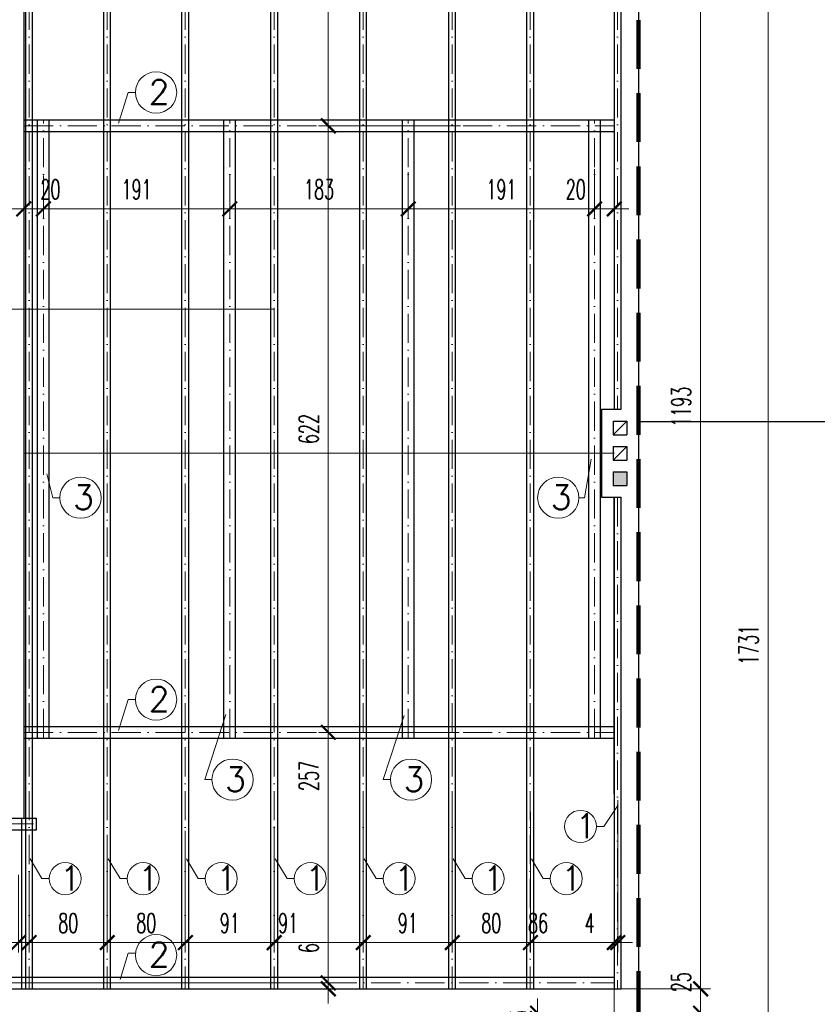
# Model space of a CAD drawing. Header units: millimetres. Extents: x 33311 to 435617, y -160714 to 185563.
# Tile 56 of 70: x 368303 to 376475, y -87834 to -77742. Entities that reach past the tile are written whole.
import ezdxf

# ---------------------------------------------------------------- set-up
doc = ezdxf.new("R2010")
doc.units = ezdxf.units.MM
doc.header["$MEASUREMENT"] = 0
doc.linetypes.add('ACAD_ISO10W100', pattern=[18, 12, -3, 0, -3])
doc.linetypes.add('HIDDEN2', pattern=[0.1875, 0.125, -0.0625])
doc.layers.get('Defpoints').update_dxf_attribs({"lineweight": 0})
for name, color, linetype, lineweight in [('[ 02przekrój istn', 42, 'Continuous', 30), ('[ 05widok istn', 50, 'Continuous', 30), ('[ 17granica', 172, 'HIDDEN2', 100), ('[ 18oś główna', 202, 'ACAD_ISO10W100', 13), ('[ 22wymiarowanie', 8, 'Continuous', 13), ('[ 23kota odnośnik', 1, 'Continuous', 13), ('[ 24ramka cienka', 1, 'Continuous', 13), ('[ 25ramka gruba', 4, 'Continuous', 30), ('[035 średnia', 2, 'Continuous', 30), ('[opisy2', 4, 'Continuous', 13)]:
    doc.layers.add(name, color=color, linetype=linetype, lineweight=lineweight)
doc.layers.add('pomoc', color=96, linetype='Continuous', lineweight=0, plot=False)
doc.styles.add('1.50d', font='simplex.shx', dxfattribs={"height": 250})
doc.styles.add('99.2', font='simplex.shx', dxfattribs={"width": 0.6, "height": 200})
doc.dimstyles.new('100cm', dxfattribs={"dimtxt": 200, "dimasz": 150, "dimexe": 100, "dimexo": 300, "dimgap": 100, "dimtad": 1, "dimdec": 0, "dimlfac": 0.1, "dimzin": 11, "dimtxsty": '99.2', "dimblk": 'ARCHTICK', "dimcen": 1.5, "dimclrd": 256, "dimclre": 256, "dimclrt": 4, "dimadec": 0, "dimazin": 0, "dimtfac": 0.75, "dimtdec": 0, "dimtix": 1, "dimtmove": 2, "dimatfit": 3, "dimfxl": 1, "dimtolj": 1, "dimtzin": 11, "dimlwd": -1, "dimlwe": -1, "dimarcsym": 0})

# ---------------------------------------------------------------- blocks, each defined once
blk = doc.blocks.new('_ArchTick')
at = {"color": 0, "linetype": 'ByBlock', "const_width": 0.15, "flags": 128}
blk.add_lwpolyline([(-0.5, -0.5), (0.5, 0.5)], dxfattribs=at)
blk = doc.blocks.new('*D512')
at = {"layer": '[ 22wymiarowanie', "transparency": 16777216}
for p, q in [((374395, -87349), (374395, -93619)), ((368345, -89139), (368345, -93619)), ((368345, -93519), (374395, -93519))]:
    blk.add_line(p, q, dxfattribs=at)
at = {"layer": 'Defpoints', "color": 0, "transparency": 16777216}
for p in [(374395, -87049), (368345, -88839), (374395, -93519)]:
    blk.add_point(p, dxfattribs=at)
at = {"layer": '[ 22wymiarowanie', "transparency": 16777216, "xscale": 150, "yscale": 150, "zscale": 150, "rotation": 180}
blk.add_blockref('_ArchTick', (368345, -93519), dxfattribs=at)
at = {"layer": '[ 22wymiarowanie', "transparency": 16777216, "xscale": 150, "yscale": 150, "zscale": 150}
blk.add_blockref('_ArchTick', (374395, -93519), dxfattribs=at)
at = {"layer": '[ 22wymiarowanie', "color": 4, "transparency": 16777216, "insert": (371370, -93319), "char_height": 200, "attachment_point": 5, "style": '99.2'}
blk.add_mtext('\\A1;\\H1x;\\W0.6;605', dxfattribs=at)
blk = doc.blocks.new('*D513')
at = {"layer": '[ 22wymiarowanie', "transparency": 16777216}
for p, q in [((374395, -87349), (374395, -93619)), ((374645, -87359), (374645, -93619)), ((374395, -93519), (374245, -93519)), ((374395, -93519), (374645, -93519)), ((374645, -93519), (374795, -93519))]:
    blk.add_line(p, q, dxfattribs=at)
at = {"layer": 'Defpoints', "color": 0, "transparency": 16777216}
for p in [(374395, -87049), (374645, -87059), (374645, -93519)]:
    blk.add_point(p, dxfattribs=at)
at = {"layer": '[ 22wymiarowanie', "transparency": 16777216, "xscale": 150, "yscale": 150, "zscale": 150}
blk.add_blockref('_ArchTick', (374395, -93519), dxfattribs=at)
at = {"layer": '[ 22wymiarowanie', "transparency": 16777216, "xscale": 150, "yscale": 150, "zscale": 150, "rotation": 180}
blk.add_blockref('_ArchTick', (374645, -93519), dxfattribs=at)
at = {"layer": '[ 22wymiarowanie', "color": 4, "transparency": 16777216, "insert": (374326, -93319), "char_height": 200, "attachment_point": 5, "style": '99.2'}
blk.add_mtext('\\A1;\\H1x;\\W0.6;25', dxfattribs=at)
blk = doc.blocks.new('*D519')
at = {"layer": '[ 22wymiarowanie', "transparency": 16777216}
for p, q in [((374213, -75746), (375380, -75746)), ((375280, -75746), (375280, -87676)), ((373941, -87676), (375380, -87676))]:
    blk.add_line(p, q, dxfattribs=at)
at = {"layer": 'Defpoints', "color": 0, "transparency": 16777216}
for p in [(373913, -75746), (373641, -87676), (375280, -87676)]:
    blk.add_point(p, dxfattribs=at)
at = {"layer": '[ 22wymiarowanie', "transparency": 16777216, "xscale": 150, "yscale": 150, "zscale": 150}
for p, rotation in [((375280, -75746), 90), ((375280, -87676), 270)]:
    blk.add_blockref('_ArchTick', p, dxfattribs=dict(at, rotation=rotation))
at = {"layer": '[ 22wymiarowanie', "color": 4, "transparency": 16777216, "insert": (375080, -81711), "char_height": 200, "attachment_point": 5, "rotation": 90, "style": '99.2'}
blk.add_mtext('\\A1;\\H1x;\\W0.6;1193', dxfattribs=at)
blk = doc.blocks.new('*D520')
at = {"layer": '[ 22wymiarowanie', "transparency": 16777216}
for p, q in [((375280, -87676), (375280, -87526)), ((373941, -87676), (375380, -87676)), ((375280, -87676), (375280, -87926)), ((373718, -87926), (375380, -87926)), ((375280, -87926), (375280, -88076))]:
    blk.add_line(p, q, dxfattribs=at)
at = {"layer": 'Defpoints', "color": 0, "transparency": 16777216}
for p in [(373641, -87676), (373418, -87926), (375280, -87926)]:
    blk.add_point(p, dxfattribs=at)
at = {"layer": '[ 22wymiarowanie', "transparency": 16777216, "xscale": 150, "yscale": 150, "zscale": 150}
for p, rotation in [((375280, -87676), 270), ((375280, -87926), 90)]:
    blk.add_blockref('_ArchTick', p, dxfattribs=dict(at, rotation=rotation))
at = {"layer": '[ 22wymiarowanie', "color": 4, "transparency": 16777216, "insert": (375080, -87608), "char_height": 200, "attachment_point": 5, "rotation": 90, "style": '99.2'}
blk.add_mtext('\\A1;\\H1x;\\W0.6;25', dxfattribs=at)
blk = doc.blocks.new('*D523')
at = {"layer": '[ 22wymiarowanie', "transparency": 16777216}
for p, q in [((373954, -75496), (376072, -75496)), ((375972, -92806), (375972, -75496)), ((374802, -92806), (376072, -92806))]:
    blk.add_line(p, q, dxfattribs=at)
at = {"layer": 'Defpoints', "color": 0, "transparency": 16777216}
for p in [(373654, -75496), (375972, -75496), (374502, -92806)]:
    blk.add_point(p, dxfattribs=at)
at = {"layer": '[ 22wymiarowanie', "transparency": 16777216, "xscale": 150, "yscale": 150, "zscale": 150}
for p, rotation in [((375972, -75496), 90), ((375972, -92806), 270)]:
    blk.add_blockref('_ArchTick', p, dxfattribs=dict(at, rotation=rotation))
at = {"layer": '[ 22wymiarowanie', "color": 4, "transparency": 16777216, "insert": (375772, -84151), "char_height": 200, "attachment_point": 5, "rotation": 90, "style": '99.2'}
blk.add_mtext('\\A1;\\H1x;\\W0.6;1731', dxfattribs=at)
blk = doc.blocks.new('*D644')
at = {"layer": '[ 22wymiarowanie', "transparency": 16777216}
for p, q in [((367367, -86518), (367367, -87302)), ((368290, -86509), (368290, -87302)), ((367367, -87202), (368290, -87202))]:
    blk.add_line(p, q, dxfattribs=at)
at = {"layer": 'Defpoints', "color": 0, "transparency": 16777216}
for p in [(367367, -86218), (368290, -86209), (368290, -87202)]:
    blk.add_point(p, dxfattribs=at)
at = {"layer": '[ 22wymiarowanie', "transparency": 16777216, "xscale": 150, "yscale": 150, "zscale": 150, "rotation": 180}
blk.add_blockref('_ArchTick', (367367, -87202), dxfattribs=at)
at = {"layer": '[ 22wymiarowanie', "transparency": 16777216, "xscale": 150, "yscale": 150, "zscale": 150}
blk.add_blockref('_ArchTick', (368290, -87202), dxfattribs=at)
at = {"layer": '[ 22wymiarowanie', "color": 4, "transparency": 16777216, "insert": (367459, -87002), "char_height": 200, "attachment_point": 5, "style": '99.2'}
blk.add_mtext('\\A1;\\H1x;\\W0.6;92', dxfattribs=at)
blk = doc.blocks.new('*D645')
at = {"layer": '[ 22wymiarowanie', "transparency": 16777216}
for p, q in [((368400, -86480), (368400, -87302)), ((368290, -86509), (368290, -87302)), ((368290, -87202), (368140, -87202)), ((368290, -87202), (368400, -87202)), ((368400, -87202), (368550, -87202))]:
    blk.add_line(p, q, dxfattribs=at)
at = {"layer": 'Defpoints', "color": 0, "transparency": 16777216}
for p in [(368400, -86180), (368290, -86209), (368400, -87202)]:
    blk.add_point(p, dxfattribs=at)
at = {"layer": '[ 22wymiarowanie', "transparency": 16777216, "xscale": 150, "yscale": 150, "zscale": 150}
blk.add_blockref('_ArchTick', (368290, -87202), dxfattribs=at)
at = {"layer": '[ 22wymiarowanie', "transparency": 16777216, "xscale": 150, "yscale": 150, "zscale": 150, "rotation": 180}
blk.add_blockref('_ArchTick', (368400, -87202), dxfattribs=at)
at = {"layer": '[ 22wymiarowanie', "color": 4, "transparency": 16777216, "insert": (367928, -87002), "char_height": 200, "attachment_point": 5, "style": '99.2'}
blk.add_mtext('\\A1;\\H1x;\\W0.6;11', dxfattribs=at)
blk = doc.blocks.new('*D646')
at = {"layer": '[ 22wymiarowanie', "transparency": 16777216}
for p, q in [((369200, -86104), (369200, -87302)), ((368400, -86480), (368400, -87302)), ((368400, -87202), (369200, -87202))]:
    blk.add_line(p, q, dxfattribs=at)
at = {"layer": 'Defpoints', "color": 0, "transparency": 16777216}
for p in [(369200, -85804), (368400, -86180), (369200, -87202)]:
    blk.add_point(p, dxfattribs=at)
at = {"layer": '[ 22wymiarowanie', "transparency": 16777216, "xscale": 150, "yscale": 150, "zscale": 150, "rotation": 180}
blk.add_blockref('_ArchTick', (368400, -87202), dxfattribs=at)
at = {"layer": '[ 22wymiarowanie', "transparency": 16777216, "xscale": 150, "yscale": 150, "zscale": 150}
blk.add_blockref('_ArchTick', (369200, -87202), dxfattribs=at)
at = {"layer": '[ 22wymiarowanie', "color": 4, "transparency": 16777216, "insert": (368800, -87002), "char_height": 200, "attachment_point": 5, "style": '99.2'}
blk.add_mtext('\\A1;\\H1x;\\W0.6;80', dxfattribs=at)
blk = doc.blocks.new('*D647')
at = {"layer": '[ 22wymiarowanie', "transparency": 16777216}
for p, q in [((370000, -86055), (370000, -87302)), ((369200, -86104), (369200, -87302)), ((369200, -87202), (370000, -87202))]:
    blk.add_line(p, q, dxfattribs=at)
at = {"layer": 'Defpoints', "color": 0, "transparency": 16777216}
for p in [(370000, -85755), (369200, -85804), (370000, -87202)]:
    blk.add_point(p, dxfattribs=at)
at = {"layer": '[ 22wymiarowanie', "transparency": 16777216, "xscale": 150, "yscale": 150, "zscale": 150, "rotation": 180}
blk.add_blockref('_ArchTick', (369200, -87202), dxfattribs=at)
at = {"layer": '[ 22wymiarowanie', "transparency": 16777216, "xscale": 150, "yscale": 150, "zscale": 150}
blk.add_blockref('_ArchTick', (370000, -87202), dxfattribs=at)
at = {"layer": '[ 22wymiarowanie', "color": 4, "transparency": 16777216, "insert": (369600, -87002), "char_height": 200, "attachment_point": 5, "style": '99.2'}
blk.add_mtext('\\A1;\\H1x;\\W0.6;80', dxfattribs=at)
blk = doc.blocks.new('*D648')
at = {"layer": '[ 22wymiarowanie', "transparency": 16777216}
for p, q in [((370000, -86055), (370000, -87302)), ((370911, -86013), (370911, -87302)), ((370000, -87202), (370911, -87202))]:
    blk.add_line(p, q, dxfattribs=at)
at = {"layer": 'Defpoints', "color": 0, "transparency": 16777216}
for p in [(370000, -85755), (370911, -85713), (370911, -87202)]:
    blk.add_point(p, dxfattribs=at)
at = {"layer": '[ 22wymiarowanie', "transparency": 16777216, "xscale": 150, "yscale": 150, "zscale": 150, "rotation": 180}
blk.add_blockref('_ArchTick', (370000, -87202), dxfattribs=at)
at = {"layer": '[ 22wymiarowanie', "transparency": 16777216, "xscale": 150, "yscale": 150, "zscale": 150}
blk.add_blockref('_ArchTick', (370911, -87202), dxfattribs=at)
at = {"layer": '[ 22wymiarowanie', "color": 4, "transparency": 16777216, "insert": (370455, -87002), "char_height": 200, "attachment_point": 5, "style": '99.2'}
blk.add_mtext('\\A1;\\H1x;\\W0.6;91', dxfattribs=at)
blk = doc.blocks.new('*D649')
at = {"layer": '[ 22wymiarowanie', "transparency": 16777216}
for p, q in [((371823, -85904), (371823, -87302)), ((370911, -86013), (370911, -87302)), ((370911, -87202), (371823, -87202))]:
    blk.add_line(p, q, dxfattribs=at)
at = {"layer": 'Defpoints', "color": 0, "transparency": 16777216}
for p in [(371823, -85604), (370911, -85713), (371823, -87202)]:
    blk.add_point(p, dxfattribs=at)
at = {"layer": '[ 22wymiarowanie', "transparency": 16777216, "xscale": 150, "yscale": 150, "zscale": 150, "rotation": 180}
blk.add_blockref('_ArchTick', (370911, -87202), dxfattribs=at)
at = {"layer": '[ 22wymiarowanie', "transparency": 16777216, "xscale": 150, "yscale": 150, "zscale": 150}
blk.add_blockref('_ArchTick', (371823, -87202), dxfattribs=at)
at = {"layer": '[ 22wymiarowanie', "color": 4, "transparency": 16777216, "insert": (371053, -87002), "char_height": 200, "attachment_point": 5, "style": '99.2'}
blk.add_mtext('\\A1;\\H1x;\\W0.6;91', dxfattribs=at)
blk = doc.blocks.new('*D650')
at = {"layer": '[ 22wymiarowanie', "transparency": 16777216}
for p, q in [((372735, -85860), (372735, -87302)), ((371823, -85904), (371823, -87302)), ((371823, -87202), (372735, -87202))]:
    blk.add_line(p, q, dxfattribs=at)
at = {"layer": 'Defpoints', "color": 0, "transparency": 16777216}
for p in [(372735, -85560), (371823, -85604), (372735, -87202)]:
    blk.add_point(p, dxfattribs=at)
at = {"layer": '[ 22wymiarowanie', "transparency": 16777216, "xscale": 150, "yscale": 150, "zscale": 150, "rotation": 180}
blk.add_blockref('_ArchTick', (371823, -87202), dxfattribs=at)
at = {"layer": '[ 22wymiarowanie', "transparency": 16777216, "xscale": 150, "yscale": 150, "zscale": 150}
blk.add_blockref('_ArchTick', (372735, -87202), dxfattribs=at)
at = {"layer": '[ 22wymiarowanie', "color": 4, "transparency": 16777216, "insert": (372279, -87002), "char_height": 200, "attachment_point": 5, "style": '99.2'}
blk.add_mtext('\\A1;\\H1x;\\W0.6;91', dxfattribs=at)
blk = doc.blocks.new('*D651')
at = {"layer": '[ 22wymiarowanie', "transparency": 16777216}
for p, q in [((372735, -85860), (372735, -87302)), ((373535, -85862), (373535, -87302)), ((372735, -87202), (373535, -87202))]:
    blk.add_line(p, q, dxfattribs=at)
at = {"layer": 'Defpoints', "color": 0, "transparency": 16777216}
for p in [(372735, -85560), (373535, -85562), (373535, -87202)]:
    blk.add_point(p, dxfattribs=at)
at = {"layer": '[ 22wymiarowanie', "transparency": 16777216, "xscale": 150, "yscale": 150, "zscale": 150, "rotation": 180}
blk.add_blockref('_ArchTick', (372735, -87202), dxfattribs=at)
at = {"layer": '[ 22wymiarowanie', "transparency": 16777216, "xscale": 150, "yscale": 150, "zscale": 150}
blk.add_blockref('_ArchTick', (373535, -87202), dxfattribs=at)
at = {"layer": '[ 22wymiarowanie', "color": 4, "transparency": 16777216, "insert": (373135, -87002), "char_height": 200, "attachment_point": 5, "style": '99.2'}
blk.add_mtext('\\A1;\\H1x;\\W0.6;80', dxfattribs=at)
blk = doc.blocks.new('*D652')
at = {"layer": '[ 22wymiarowanie', "transparency": 16777216}
for p, q in [((374395, -85761), (374395, -87302)), ((373535, -85862), (373535, -87302)), ((373535, -87202), (374395, -87202))]:
    blk.add_line(p, q, dxfattribs=at)
at = {"layer": 'Defpoints', "color": 0, "transparency": 16777216}
for p in [(374395, -85461), (373535, -85562), (374395, -87202)]:
    blk.add_point(p, dxfattribs=at)
at = {"layer": '[ 22wymiarowanie', "transparency": 16777216, "xscale": 150, "yscale": 150, "zscale": 150, "rotation": 180}
blk.add_blockref('_ArchTick', (373535, -87202), dxfattribs=at)
at = {"layer": '[ 22wymiarowanie', "transparency": 16777216, "xscale": 150, "yscale": 150, "zscale": 150}
blk.add_blockref('_ArchTick', (374395, -87202), dxfattribs=at)
at = {"layer": '[ 22wymiarowanie', "color": 4, "transparency": 16777216, "insert": (373614, -87002), "char_height": 200, "attachment_point": 5, "style": '99.2'}
blk.add_mtext('\\A1;\\H1x;\\W0.6;86', dxfattribs=at)
blk = doc.blocks.new('*D653')
at = {"layer": '[ 22wymiarowanie', "transparency": 16777216}
for p, q in [((374395, -85761), (374395, -87302)), ((374430, -85741), (374430, -87302)), ((374395, -87202), (374245, -87202)), ((374395, -87202), (374430, -87202)), ((374430, -87202), (374580, -87202))]:
    blk.add_line(p, q, dxfattribs=at)
at = {"layer": 'Defpoints', "color": 0, "transparency": 16777216}
for p in [(374395, -85461), (374430, -85441), (374430, -87202)]:
    blk.add_point(p, dxfattribs=at)
at = {"layer": '[ 22wymiarowanie', "transparency": 16777216, "xscale": 150, "yscale": 150, "zscale": 150}
blk.add_blockref('_ArchTick', (374395, -87202), dxfattribs=at)
at = {"layer": '[ 22wymiarowanie', "transparency": 16777216, "xscale": 150, "yscale": 150, "zscale": 150, "rotation": 180}
blk.add_blockref('_ArchTick', (374430, -87202), dxfattribs=at)
at = {"layer": '[ 22wymiarowanie', "color": 4, "transparency": 16777216, "insert": (374142, -87002), "char_height": 200, "attachment_point": 5, "style": '99.2'}
blk.add_mtext('\\A1;\\H1x;\\W0.6;4', dxfattribs=at)
blk = doc.blocks.new('*D655')
at = {"layer": '[ 22wymiarowanie', "transparency": 16777216}
for p, q in [((372124, -75806), (371365, -75806)), ((371465, -75806), (371465, -78830)), ((372820, -78830), (371365, -78830))]:
    blk.add_line(p, q, dxfattribs=at)
at = {"layer": 'Defpoints', "color": 0, "transparency": 16777216}
for p in [(372424, -75806), (371465, -78830), (373120, -78830)]:
    blk.add_point(p, dxfattribs=at)
at = {"layer": '[ 22wymiarowanie', "transparency": 16777216, "xscale": 150, "yscale": 150, "zscale": 150}
for p, rotation in [((371465, -75806), 90), ((371465, -78830), 270)]:
    blk.add_blockref('_ArchTick', p, dxfattribs=dict(at, rotation=rotation))
at = {"layer": '[ 22wymiarowanie', "color": 4, "transparency": 16777216, "insert": (371265, -77477), "char_height": 200, "attachment_point": 5, "rotation": 90, "style": '99.2'}
blk.add_mtext('\\A1;\\H1x;\\W0.6;302', dxfattribs=at)
blk = doc.blocks.new('*D656')
at = {"layer": '[ 22wymiarowanie', "transparency": 16777216}
for p, q in [((372820, -78830), (371365, -78830)), ((371465, -78830), (371465, -85047)), ((372807, -85047), (371365, -85047))]:
    blk.add_line(p, q, dxfattribs=at)
at = {"layer": 'Defpoints', "color": 0, "transparency": 16777216}
for p in [(373120, -78830), (371465, -85047), (373107, -85047)]:
    blk.add_point(p, dxfattribs=at)
at = {"layer": '[ 22wymiarowanie', "transparency": 16777216, "xscale": 150, "yscale": 150, "zscale": 150}
for p, rotation in [((371465, -78830), 90), ((371465, -85047), 270)]:
    blk.add_blockref('_ArchTick', p, dxfattribs=dict(at, rotation=rotation))
at = {"layer": '[ 22wymiarowanie', "color": 4, "transparency": 16777216, "insert": (371265, -81938), "char_height": 200, "attachment_point": 5, "rotation": 90, "style": '99.2'}
blk.add_mtext('\\A1;\\H1x;\\W0.6;622', dxfattribs=at)
blk = doc.blocks.new('*D657')
at = {"layer": '[ 22wymiarowanie', "transparency": 16777216}
for p, q in [((372807, -85047), (371365, -85047)), ((371465, -85047), (371465, -87616)), ((366217, -87616), (371565, -87616))]:
    blk.add_line(p, q, dxfattribs=at)
at = {"layer": 'Defpoints', "color": 0, "transparency": 16777216}
for p in [(373107, -85047), (365917, -87616), (371465, -87616)]:
    blk.add_point(p, dxfattribs=at)
at = {"layer": '[ 22wymiarowanie', "transparency": 16777216, "xscale": 150, "yscale": 150, "zscale": 150}
for p, rotation in [((371465, -85047), 90), ((371465, -87616), 270)]:
    blk.add_blockref('_ArchTick', p, dxfattribs=dict(at, rotation=rotation))
at = {"layer": '[ 22wymiarowanie', "color": 4, "transparency": 16777216, "insert": (371265, -85494), "char_height": 200, "attachment_point": 5, "rotation": 90, "style": '99.2'}
blk.add_mtext('\\A1;\\H1x;\\W0.6;257', dxfattribs=at)
blk = doc.blocks.new('*D658')
at = {"layer": '[ 22wymiarowanie', "transparency": 16777216}
for p, q in [((371465, -87616), (371465, -87466)), ((366217, -87616), (371565, -87616)), ((366218, -87676), (371565, -87676)), ((371465, -87616), (371465, -87676)), ((371465, -87676), (371465, -87826))]:
    blk.add_line(p, q, dxfattribs=at)
at = {"layer": 'Defpoints', "color": 0, "transparency": 16777216}
for p in [(365917, -87616), (365918, -87676), (371465, -87676)]:
    blk.add_point(p, dxfattribs=at)
at = {"layer": '[ 22wymiarowanie', "transparency": 16777216, "xscale": 150, "yscale": 150, "zscale": 150}
for p, rotation in [((371465, -87616), 270), ((371465, -87676), 90)]:
    blk.add_blockref('_ArchTick', p, dxfattribs=dict(at, rotation=rotation))
at = {"layer": '[ 22wymiarowanie', "color": 4, "transparency": 16777216, "insert": (371265, -87258), "char_height": 200, "attachment_point": 5, "rotation": 90, "style": '99.2'}
blk.add_mtext('\\A1;\\H1x;\\W0.6;6', dxfattribs=at)
blk = doc.blocks.new('*D659')
at = {"layer": '[ 22wymiarowanie', "transparency": 16777216}
for p, q in [((368345, -79340), (368345, -79782)), ((368546, -79340), (368546, -79782)), ((368345, -79682), (368195, -79682)), ((368345, -79682), (368546, -79682)), ((368546, -79682), (368696, -79682))]:
    blk.add_line(p, q, dxfattribs=at)
at = {"layer": 'Defpoints', "color": 0, "transparency": 16777216}
for p in [(368345, -79040), (368546, -79040), (368546, -79682)]:
    blk.add_point(p, dxfattribs=at)
at = {"layer": '[ 22wymiarowanie', "transparency": 16777216, "xscale": 150, "yscale": 150, "zscale": 150}
blk.add_blockref('_ArchTick', (368345, -79682), dxfattribs=at)
at = {"layer": '[ 22wymiarowanie', "transparency": 16777216, "xscale": 150, "yscale": 150, "zscale": 150, "rotation": 180}
blk.add_blockref('_ArchTick', (368546, -79682), dxfattribs=at)
at = {"layer": '[ 22wymiarowanie', "color": 4, "transparency": 16777216, "insert": (368618, -79482), "char_height": 200, "attachment_point": 5, "style": '99.2'}
blk.add_mtext('\\A1;\\H1x;\\W0.6;20', dxfattribs=at)
blk = doc.blocks.new('*D660')
at = {"layer": '[ 22wymiarowanie', "transparency": 16777216}
for p, q in [((368546, -79340), (368546, -79782)), ((370455, -79325), (370455, -79782)), ((368546, -79682), (370455, -79682))]:
    blk.add_line(p, q, dxfattribs=at)
at = {"layer": 'Defpoints', "color": 0, "transparency": 16777216}
for p in [(368546, -79040), (370455, -79025), (370455, -79682)]:
    blk.add_point(p, dxfattribs=at)
at = {"layer": '[ 22wymiarowanie', "transparency": 16777216, "xscale": 150, "yscale": 150, "zscale": 150, "rotation": 180}
blk.add_blockref('_ArchTick', (368546, -79682), dxfattribs=at)
at = {"layer": '[ 22wymiarowanie', "transparency": 16777216, "xscale": 150, "yscale": 150, "zscale": 150}
blk.add_blockref('_ArchTick', (370455, -79682), dxfattribs=at)
at = {"layer": '[ 22wymiarowanie', "color": 4, "transparency": 16777216, "insert": (369501, -79482), "char_height": 200, "attachment_point": 5, "style": '99.2'}
blk.add_mtext('\\A1;\\H1x;\\W0.6;191', dxfattribs=at)
blk = doc.blocks.new('*D661')
at = {"layer": '[ 22wymiarowanie', "transparency": 16777216}
for p, q in [((372284, -79306), (372284, -79782)), ((370455, -79325), (370455, -79782)), ((370455, -79682), (372284, -79682))]:
    blk.add_line(p, q, dxfattribs=at)
at = {"layer": 'Defpoints', "color": 0, "transparency": 16777216}
for p in [(372284, -79006), (370455, -79025), (372284, -79682)]:
    blk.add_point(p, dxfattribs=at)
at = {"layer": '[ 22wymiarowanie', "transparency": 16777216, "xscale": 150, "yscale": 150, "zscale": 150, "rotation": 180}
blk.add_blockref('_ArchTick', (370455, -79682), dxfattribs=at)
at = {"layer": '[ 22wymiarowanie', "transparency": 16777216, "xscale": 150, "yscale": 150, "zscale": 150}
blk.add_blockref('_ArchTick', (372284, -79682), dxfattribs=at)
at = {"layer": '[ 22wymiarowanie', "color": 4, "transparency": 16777216, "insert": (371370, -79482), "char_height": 200, "attachment_point": 5, "style": '99.2'}
blk.add_mtext('\\A1;\\H1x;\\W0.6;183', dxfattribs=at)
blk = doc.blocks.new('*D662')
at = {"layer": '[ 22wymiarowanie', "transparency": 16777216}
for p, q in [((372284, -79306), (372284, -79782)), ((374193, -79273), (374193, -79782)), ((372284, -79682), (374193, -79682))]:
    blk.add_line(p, q, dxfattribs=at)
at = {"layer": 'Defpoints', "color": 0, "transparency": 16777216}
for p in [(372284, -79006), (374193, -78973), (374193, -79682)]:
    blk.add_point(p, dxfattribs=at)
at = {"layer": '[ 22wymiarowanie', "transparency": 16777216, "xscale": 150, "yscale": 150, "zscale": 150, "rotation": 180}
blk.add_blockref('_ArchTick', (372284, -79682), dxfattribs=at)
at = {"layer": '[ 22wymiarowanie', "transparency": 16777216, "xscale": 150, "yscale": 150, "zscale": 150}
blk.add_blockref('_ArchTick', (374193, -79682), dxfattribs=at)
at = {"layer": '[ 22wymiarowanie', "color": 4, "transparency": 16777216, "insert": (373239, -79482), "char_height": 200, "attachment_point": 5, "style": '99.2'}
blk.add_mtext('\\A1;\\H1x;\\W0.6;191', dxfattribs=at)
blk = doc.blocks.new('*D663')
at = {"layer": '[ 22wymiarowanie', "transparency": 16777216}
for p, q in [((374395, -78927), (374395, -79782)), ((374193, -79273), (374193, -79782)), ((374193, -79682), (374043, -79682)), ((374193, -79682), (374395, -79682)), ((374395, -79682), (374545, -79682))]:
    blk.add_line(p, q, dxfattribs=at)
at = {"layer": 'Defpoints', "color": 0, "transparency": 16777216}
for p in [(374395, -78627), (374193, -78973), (374395, -79682)]:
    blk.add_point(p, dxfattribs=at)
at = {"layer": '[ 22wymiarowanie', "transparency": 16777216, "xscale": 150, "yscale": 150, "zscale": 150}
blk.add_blockref('_ArchTick', (374193, -79682), dxfattribs=at)
at = {"layer": '[ 22wymiarowanie', "transparency": 16777216, "xscale": 150, "yscale": 150, "zscale": 150, "rotation": 180}
blk.add_blockref('_ArchTick', (374395, -79682), dxfattribs=at)
at = {"layer": '[ 22wymiarowanie', "color": 4, "transparency": 16777216, "insert": (374000, -79482), "char_height": 200, "attachment_point": 5, "style": '99.2'}
blk.add_mtext('\\A1;\\H1x;\\W0.6;20', dxfattribs=at)
blk = doc.blocks.new('*D664')
at = {"layer": '[ 22wymiarowanie', "transparency": 16777216}
for p, q in [((373610, -87926), (373610, -87776)), ((373575, -87926), (373710, -87926)), ((373575, -87981), (373710, -87981)), ((373610, -87926), (373610, -87981)), ((373610, -87981), (373610, -88131))]:
    blk.add_line(p, q, dxfattribs=at)
at = {"layer": 'Defpoints', "color": 0, "transparency": 16777216}
for p in [(373275, -87926), (373275, -87981), (373610, -87981)]:
    blk.add_point(p, dxfattribs=at)
at = {"layer": '[ 22wymiarowanie', "transparency": 16777216, "xscale": 150, "yscale": 150, "zscale": 150}
for p, rotation in [((373610, -87926), 270), ((373610, -87981), 90)]:
    blk.add_blockref('_ArchTick', p, dxfattribs=dict(at, rotation=rotation))
at = {"layer": '[ 22wymiarowanie', "color": 4, "transparency": 16777216, "insert": (373410, -87947), "char_height": 200, "attachment_point": 5, "rotation": 90, "style": '99.2'}
blk.add_mtext('\\A1;\\H1x;\\W0.6;6', dxfattribs=at)

msp = doc.modelspace()

# ---------------------------------------------------------------- hatches: boundary and pattern name
at = {"layer": '[ 02przekrój istn', "linetype": 'Continuous'}
msp.add_hatch(color=256, dxfattribs=at).paths.add_polyline_path([(374524.54, -82375.92), (374384.54, -82375.92), (374384.54, -82515.92), (374524.54, -82515.92)], flags=17)

# ---------------------------------------------------------------- linework, layer by layer
at = {"layer": '[ 02przekrój istn'}
for p, q in [((368344.54, -75495.92), (368344.54, -85925.92)), ((374644.54, -75495.92), (374644.54, -92805.92)), ((374394.54, -75745.92), (374394.54, -81735.92)), ((368344.54, -78769.85), (374394.54, -78769.85)), ((368485.66, -85106.92), (368485.66, -78769.85)), ((368605.66, -85106.92), (368605.66, -78769.85)), ((370395.37, -85106.92), (370395.37, -78769.85)), ((370515.37, -85106.92), (370515.37, -78769.85)), ((372223.7, -85106.92), (372223.7, -78769.85)), ((372343.7, -85106.92), (372343.7, -78769.85)), ((374133.42, -85106.92), (374133.42, -78769.85)), ((374253.42, -85106.92), (374253.42, -78769.85)), ((368344.54, -78889.85), (374394.54, -78889.85)), ((374264.54, -81735.92), (374264.54, -82635.92)), ((374264.54, -81735.92), (374394.54, -81735.92)), ((374384.54, -81855.92), (374384.54, -81995.92)), ((374384.54, -81855.92), (374524.54, -81855.92)), ((374384.54, -81995.92), (374524.54, -81855.92)), ((374524.54, -81855.92), (374524.54, -81995.92)), ((374384.54, -81995.92), (374524.54, -81995.92)), ((374384.54, -82115.92), (374384.54, -82255.92)), ((374384.54, -82115.92), (374524.54, -82115.92)), ((374384.54, -82255.92), (374524.54, -82115.92)), ((374524.54, -82115.92), (374524.54, -82255.92)), ((374384.54, -82255.92), (374524.54, -82255.92)), ((374384.54, -82375.92), (374384.54, -82515.92)), ((374384.54, -82375.92), (374524.54, -82375.92)), ((374524.54, -82375.92), (374524.54, -82515.92)), ((374384.54, -82515.92), (374524.54, -82515.92)), ((374264.54, -82635.92), (374394.54, -82635.92)), ((374394.54, -82635.92), (374394.54, -87675.92)), ((368344.54, -84986.92), (374394.54, -84986.92)), ((368344.54, -85106.92), (374394.54, -85106.92)), ((352714.54, -85925.92), (368344.54, -85925.92)), ((368344.54, -85925.92), (368474.54, -85925.92)), ((368474.54, -86045.92), (368474.54, -85925.92)), ((364544.54, -86045.92), (368474.54, -86045.92)), ((366504.54, -87555.92), (374394.54, -87555.92)), ((366504.54, -87675.92), (374394.54, -87675.92))]:
    msp.add_line(p, q, dxfattribs=at)
at = {"layer": '[ 05widok istn'}
for p, q in [((368364.54, -87675.92), (368364.54, -75745.92)), ((368434.54, -87675.92), (368434.54, -75745.92)), ((369164.54, -87675.92), (369164.54, -75745.92)), ((369234.54, -87675.92), (369234.54, -75745.92)), ((369964.54, -87675.92), (369964.54, -75745.92)), ((370034.54, -87675.92), (370034.54, -75745.92)), ((370876.2, -87675.92), (370876.2, -75745.92)), ((370946.2, -87675.92), (370946.2, -75745.92)), ((371787.87, -87675.92), (371787.87, -75745.92)), ((371857.87, -87675.92), (371857.87, -75745.92)), ((372699.54, -87675.92), (372699.54, -75745.92)), ((372769.54, -87675.92), (372769.54, -75745.92)), ((373499.54, -87675.92), (373499.54, -75745.92)), ((373569.54, -87675.92), (373569.54, -75745.92)), ((374464.54, -81735.92), (374464.54, -75745.92)), ((374394.54, -81735.92), (374464.54, -81735.92)), ((374394.54, -85675.92), (374394.54, -82635.92)), ((374394.54, -82635.92), (374464.54, -82635.92)), ((374464.54, -87675.92), (374464.54, -82635.92)), ((368324.54, -87675.92), (368324.54, -85925.92)), ((374394.54, -87675.92), (374464.54, -87675.92))]:
    msp.add_line(p, q, dxfattribs=at)
at = {"layer": '[ 17granica', "ltscale": 4000, "elevation": 0}
msp.add_lwpolyline([(352623.62, -94581.08), (352714.54, -92355.92), (352714.54, -76755.92), (353817.87, -75495.92), (374644.54, -75495.92), (374644.54, -94581.08)], dxfattribs=at)
at = {"layer": '[ 18oś główna', "color": 204, "linetype": 'ACAD_ISO10W100', "ltscale": 25}
for p, q in [((368399.54, -75745.92), (368399.54, -87675.92)), ((369199.54, -75745.92), (369199.54, -87675.92)), ((369999.54, -75745.92), (369999.54, -87675.92)), ((370911.2, -75745.92), (370911.2, -87675.92)), ((371822.87, -75745.92), (371822.87, -87675.92)), ((372734.54, -75745.92), (372734.54, -87675.92)), ((373534.54, -75745.92), (373534.54, -87675.92)), ((374429.54, -75745.92), (374429.54, -81735.92)), ((368545.66, -85106.92), (368545.66, -78769.85)), ((370455.37, -85106.92), (370455.37, -78769.85)), ((372283.7, -85106.92), (372283.7, -78769.85)), ((374193.42, -85106.92), (374193.42, -78769.85)), ((368344.54, -78829.85), (374394.54, -78829.85)), ((374429.54, -82635.92), (374429.54, -87675.92)), ((368344.54, -85046.92), (374394.54, -85046.92)), ((364544.54, -85985.92), (368474.54, -85985.92)), ((366504.54, -87615.92), (374394.54, -87615.92))]:
    msp.add_line(p, q, dxfattribs=at)
at = {"layer": '[ 23kota odnośnik'}
for p, q in [((369415.98, -78488.49), (369316.86, -78803.51)), ((369489.29, -78488.49), (369415.98, -78488.49)), ((374088.61, -82641.59), (374159.16, -82247.94)), ((368641.46, -82641.59), (368581.6, -82397.03)), ((368714.77, -82641.59), (368641.46, -82641.59)), ((374032.6, -82641.59), (374088.61, -82641.59)), ((369415.98, -84711.64), (369316.86, -85026.66)), ((369489.29, -84711.64), (369415.98, -84711.64)), ((370199.35, -85531.71), (370414.91, -84863.31)), ((372027.69, -85531.71), (372242.21, -84873.21)), ((370272.66, -85531.71), (370199.35, -85531.71)), ((372101, -85531.71), (372027.69, -85531.71)), ((374286.71, -86010.86), (374423.93, -85806.72)), ((374213.4, -86010.86), (374286.71, -86010.86)), ((368530.78, -86546.66), (368410.53, -86342.52)), ((369330.78, -86546.66), (369210.53, -86342.52)), ((370130.78, -86546.66), (370010.53, -86342.52)), ((371042.45, -86546.66), (370922.19, -86342.52)), ((371954.12, -86546.66), (371833.86, -86342.52)), ((372865.78, -86546.66), (372745.53, -86342.52)), ((373665.78, -86546.66), (373545.53, -86342.52)), ((368604.09, -86546.66), (368530.78, -86546.66)), ((369404.09, -86546.66), (369330.78, -86546.66)), ((370204.09, -86546.66), (370130.78, -86546.66)), ((371115.76, -86546.66), (371042.45, -86546.66)), ((372027.43, -86546.66), (371954.12, -86546.66)), ((372939.09, -86546.66), (372865.78, -86546.66)), ((373739.09, -86546.66), (373665.78, -86546.66)), ((369415.98, -87308.83), (369333.66, -87578.67)), ((369490.37, -87308.83), (369415.98, -87308.83))]:
    msp.add_line(p, q, dxfattribs=at)
for centre, radius in [((369700.61, -78488.49), 211.33), ((368926.1, -82641.59), 211.33), ((373821.27, -82641.59), 211.33), ((369700.61, -84711.64), 211.33), ((370483.99, -85531.71), 211.33), ((372312.32, -85531.71), 211.33), ((374049.2, -86010.86), 164.21), ((368768.3, -86546.66), 164.21), ((369568.3, -86546.66), 164.21), ((370368.3, -86546.66), 164.21), ((371279.97, -86546.66), 164.21), ((372191.63, -86546.66), 164.21), ((373103.3, -86546.66), 164.21), ((373903.3, -86546.66), 164.21), ((369700.61, -87330.22), 211.33)]:
    msp.add_circle(centre, radius, dxfattribs=at)
at = {"layer": '[ 24ramka cienka', "ltscale": 2}
msp.add_3dface([(384644.54, -101313.79), (342644.54, -101313.79), (342644.54, -71613.79), (384644.54, -71613.79)], dxfattribs=at)
at = {"layer": '[ 25ramka gruba', "ltscale": 2}
for points in [[(345144.54, -72113.79), (384144.54, -72113.79), (384144.54, -100813.79), (345144.54, -100813.79)], [(384144.54, -100813.79), (345144.54, -100813.79), (345144.54, -72113.79), (384144.54, -72113.79)]]:
    msp.add_3dface(points, dxfattribs=at)
at = {"layer": '[035 średnia', "linetype": 'Continuous'}
msp.add_line((377844.54, -81865.92), (374644.54, -81865.92), dxfattribs=at)
at = {"layer": 'pomoc'}
for p, q in [((360311.63, -80710.92), (370902.48, -80710.92)), ((368348.89, -82185.92), (374398.89, -82185.92))]:
    msp.add_line(p, q, dxfattribs=at)

# ---------------------------------------------------------------- texts
at = {"layer": '[opisy2', "linetype": 'Continuous', "char_height": 250, "width": 205.9874, "attachment_point": 1, "style": '1.50d'}
for s, insert in [('2', (369624.05, -78358.97)), ('3', (368849.54, -82512.07)), ('3', (373744.71, -82512.07)), ('2', (369624.05, -84582.12)), ('3', (370407.43, -85402.18)), ('3', (372235.76, -85402.18)), ('1', (373996.68, -85881.33)), ('1', (368715.78, -86417.13)), ('1', (369515.78, -86417.13)), ('1', (370315.78, -86417.13)), ('1', (371227.45, -86417.13)), ('1', (372139.11, -86417.13)), ('1', (373050.78, -86417.13)), ('1', (373850.78, -86417.13)), ('2', (369624.05, -87200.7))]:
    msp.add_mtext(s, dxfattribs=dict(at, insert=insert))

# ---------------------------------------------------------------- dimensions: what is measured, and where the dimension line sits
at = {"layer": '[ 22wymiarowanie'}
for base, p1, p2, angle, picture, middle in [((375972.06, -75495.92), (374502.37, -92805.92), (373654.1, -75495.92), 90, '*D523', (375772.06, -84150.92)), ((375280.15, -87675.92), (373912.63, -75745.92), (373641.16, -87675.92), 270, '*D519', (375080.15, -81710.92)), ((371465.43, -85046.92), (373119.94, -78829.85), (373107.33, -85046.92), 270, '*D656', (371265.43, -81938.38))]:
    dim = msp.add_linear_dim(base=base, p1=p1, p2=p2, angle=angle, text='\\H1x;\\W0.6;<>', dimstyle='100cm', override={"dimatfit": 1}, dxfattribs=at)
    dim.commit()
    dim.dimension.update_dxf_attribs({"geometry": picture, "text_midpoint": middle})
for base, p1, p2, picture, middle in [((371465.43, -78829.85), (372423.67, -75805.92), (373119.94, -78829.85), '*D655', (371265.43, -77476.8)), ((371465.43, -87615.92), (373107.33, -85046.92), (365916.77, -87615.92), '*D657', (371265.43, -85494.48)), ((371465.43, -87675.92), (365916.77, -87615.92), (365918.47, -87675.92), '*D658', (371265.43, -87257.83)), ((375280.15, -87925.92), (373641.16, -87675.92), (373417.58, -87925.92), '*D520', (375080.15, -87607.59)), ((373610.45106311, -87980.92136159), (373274.83290287, -87925.92136159), (373274.83290287, -87980.92136159), '*D664', (373410.45106311, -87946.60731573))]:
    dim = msp.add_linear_dim(base=base, p1=p1, p2=p2, angle=270, text='\\H1x;\\W0.6;<>', dimstyle='100cm', override={"dimatfit": 1}, dxfattribs=at)
    dim.commit()
    dim.dimension.update_dxf_attribs({"geometry": picture, "text_midpoint": middle, "dimtype": 160})
for base, p1, p2, picture, middle in [((374394.54, -79682.14), (374193.42, -78972.61), (374394.54, -78626.52), '*D663', (374000.08, -79482.14)), ((368545.66, -79682.14), (368344.54, -79039.8), (368545.66, -79039.8), '*D659', (368617.89, -79482.14)), ((374394.54, -87202.03), (373534.54, -85562.18), (374394.54, -85460.64), '*D652', (373613.76, -87002.03)), ((374429.53778052, -87202.02902452), (374394.53778052, -85460.64305775), (374429.53778052, -85441.19744626), '*D653', (374142.15682814, -87002.02902452)), ((371822.87, -87202.03), (370911.2, -85713.13), (371822.87, -85604.14), '*D649', (371052.72, -87002.03)), ((368399.54, -87202.03), (368289.54, -86209.47), (368399.54, -86180.47), '*D645', (367928.07, -87002.03)), ((368289.54, -87202.03), (367367.04, -86218.22), (368289.54, -86209.47), '*D644', (367458.98, -87002.03)), ((374644.54, -93519.25), (374394.54, -87048.83), (374644.54, -87059.28), '*D513', (374326.2, -93319.25))]:
    dim = msp.add_linear_dim(base=base, p1=p1, p2=p2, text='\\H1x;\\W0.6;<>', dimstyle='100cm', override={"dimatfit": 1}, dxfattribs=at)
    dim.commit()
    dim.dimension.update_dxf_attribs({"geometry": picture, "text_midpoint": middle, "dimtype": 160})
for base, p1, p2, picture, middle in [((372283.7, -79682.14), (370455.37, -79024.53), (372283.7, -79006.25), '*D661', (371369.54, -79482.14)), ((374193.42, -79682.14), (372283.7, -79006.25), (374193.42, -78972.61), '*D662', (373238.56, -79482.14)), ((370455.37, -79682.14), (368545.66, -79039.8), (370455.37, -79024.53), '*D660', (369500.51, -79482.14)), ((372734.54, -87202.03), (371822.87, -85604.14), (372734.54, -85559.87), '*D650', (372278.7, -87002.03)), ((373534.54, -87202.03), (372734.54, -85559.87), (373534.54, -85562.18), '*D651', (373134.54, -87002.03)), ((369999.54, -87202.03), (369199.54, -85803.74), (369999.54, -85755.05), '*D647', (369599.54, -87002.03)), ((370911.2, -87202.03), (369999.54, -85755.05), (370911.2, -85713.13), '*D648', (370455.37, -87002.03)), ((369199.54, -87202.03), (368399.54, -86180.47), (369199.54, -85803.74), '*D646', (368799.54, -87002.03)), ((374394.54, -93519.25), (368344.54, -88838.62), (374394.54, -87048.83), '*D512', (371369.54, -93319.25))]:
    dim = msp.add_linear_dim(base=base, p1=p1, p2=p2, text='\\H1x;\\W0.6;<>', dimstyle='100cm', override={"dimatfit": 1}, dxfattribs=at)
    dim.commit()
    dim.dimension.update_dxf_attribs({"geometry": picture, "text_midpoint": middle})

doc.saveas('drawing.dxf')
